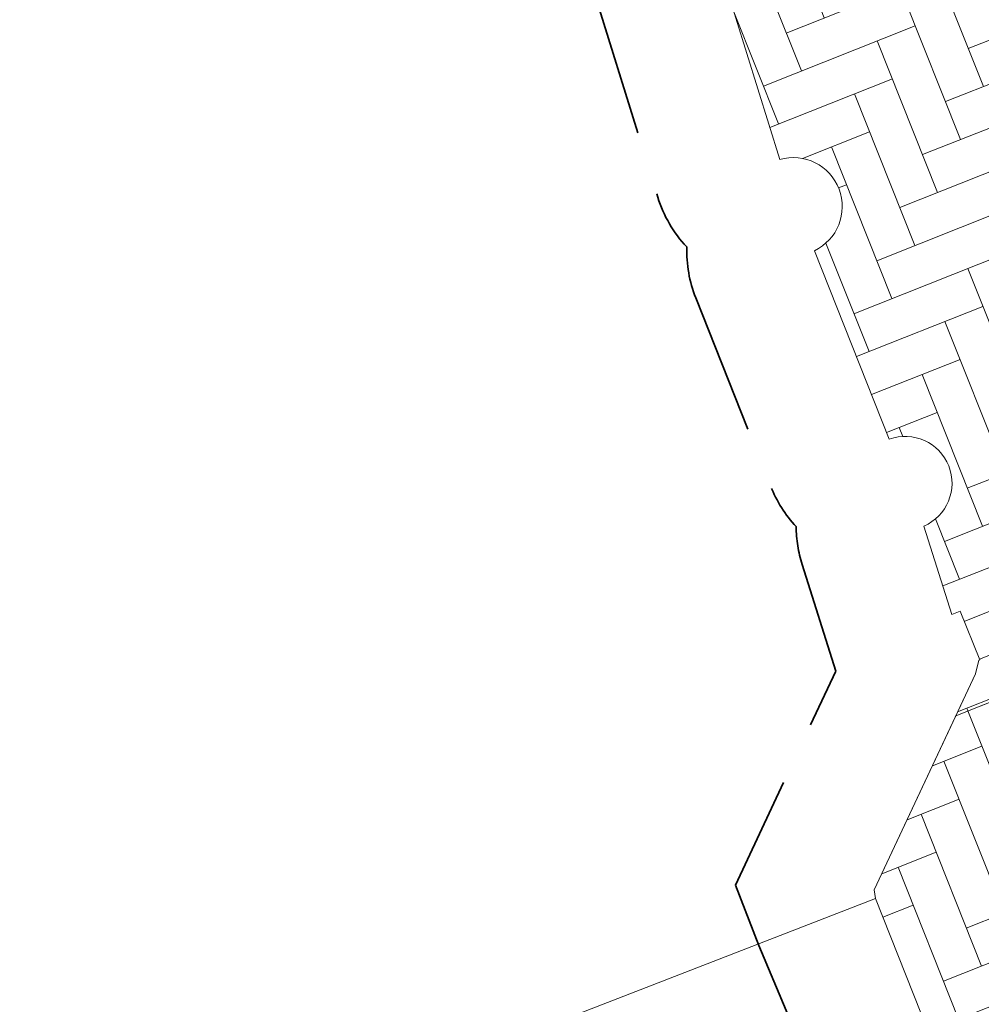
# Model space of a CAD drawing. Header units: metres. Extents: x 196674 to 197628, y 355499 to 356232.
# Tile 122 of 209: x 196824.94 to 196832.47, y 355890.72 to 355898.43. Entities that reach past the tile are written whole.
import ezdxf

# ---------------------------------------------------------------- set-up
doc = ezdxf.new("R2010")
doc.units = ezdxf.units.M
doc.linetypes.add('ZZ-SYSTEEMGRENS-SO', pattern=[5, 4, -1])
doc.layers.add('N-WE-VH-HULPLIJN-G', color=40, linetype='Continuous', lineweight=5, plot=False)
doc.layers.add('N-WE-VH-MATERIAALGRENS-G', color=7, linetype='Continuous', lineweight=13)
doc.layers.add('N-WE-VH-OPENVERHARDING_STRAATBAKSTEEN_ROOD_ELLEBOOG_LINGE-A', color=7, linetype='Continuous', lineweight=5, true_color=0xdaaea0)
doc.layers.add('X-XX-AL-GRENS_SYSTEEMGRENS-G', color=7, linetype='ZZ-SYSTEEMGRENS-SO', lineweight=35, true_color=0xd60036)
pattern_1 = [(21.67232329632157, (196753.6511661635, 356089.3677123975), (0.1792042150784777, 0.4155548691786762), [1.28, -0.64]), (291.6723232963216, (196753.2966401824, 356090.2598510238), (0.1792042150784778, 0.4155548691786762), [1.28, -0.64])]

msp = doc.modelspace()

# ---------------------------------------------------------------- hatches: boundary and pattern name
at = {"layer": 'N-WE-VH-OPENVERHARDING_STRAATBAKSTEEN_ROOD_ELLEBOOG_LINGE-A', "true_color": 0xb05e45}
h = msp.add_hatch(dxfattribs=at)
h.set_pattern_fill('AVH-ROO_BSS_LINGEFRMT_ELLEBOOG', color=25, scale=4, angle=21.67232329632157, pattern_type=2)
h.set_pattern_definition(pattern_1)
edge = h.paths.add_edge_path()
edge.add_line((196828.5992989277, 355912.8233204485), (196825.2772086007, 355911.5033146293))
edge.add_line((196825.2772086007, 355911.5033146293), (196827.4824796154, 355905.9098760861))
edge.add_line((196827.4824796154, 355905.9098760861), (196827.9950381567, 355904.6030686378))
edge.add_line((196827.9950381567, 355904.6030686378), (196828.0283584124, 355904.6243607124))
edge.add_line((196828.0283584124, 355904.6243607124), (196829.504992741, 355900.7426222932))
edge.add_arc((196829.6312208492, 355900.3711097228), 0.392371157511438, -64.95860795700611, 108.76612064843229, ccw=False)
edge.add_line((196829.7973009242, 355900.0156205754), (196830.3787303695, 355899.0006297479))
edge.add_line((196830.3787303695, 355899.0006297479), (196830.8941656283, 355897.3367850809))
edge.add_arc((196831.0005871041, 355896.9683926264), 0.3834560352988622, -64.49029278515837, 106.11298599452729, ccw=False)
edge.add_line((196831.1657278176, 355896.6223188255), (196831.7528021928, 355895.1443371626))
edge.add_arc((196831.8778264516, 355894.7997695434), 0.3665486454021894, -66.5784189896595, 109.94299425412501, ccw=False)
edge.add_line((196832.0235271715, 355894.4634226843), (196832.242, 355893.772))
edge.add_line((196832.242, 355893.772), (196832.308, 355893.798))
edge.add_line((196832.308, 355893.798), (196832.461, 355893.415))
edge.add_line((196832.461, 355893.415), (196832.455, 355893.412))
edge.add_line((196832.455, 355893.412), (196832.427, 355893.305))
edge.add_line((196832.427, 355893.305), (196832.2738434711, 355892.9776085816))
edge.add_line((196832.2738434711, 355892.9776085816), (196835.9113972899, 355894.422961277))
edge.add_line((196835.9113972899, 355894.422961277), (196828.5992989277, 355912.8233204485))
h = msp.add_hatch(dxfattribs=at)
h.set_pattern_fill('AVH-ROO_BSS_LINGEFRMT_ELLEBOOG', color=25, scale=4, angle=21.67232329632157, pattern_type=2)
h.set_pattern_definition(pattern_1)
h.paths.add_polyline_path([(196836.9077613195, 355891.915684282), (196835.9113972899, 355894.422961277), (196832.2738434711, 355892.9776085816), (196831.635, 355891.612), (196831.644, 355891.545), (196832.1790794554, 355890.1948262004), (196832.8702878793, 355890.4687549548), (196833.5703857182, 355888.6976210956), (196834.1283323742, 355888.9181711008), (196834.312137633, 355888.4531811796), (196835.9077853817, 355884.4165169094), (196835.9812438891, 355884.2310025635), (196834.4674962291, 355883.6316031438), (196834.992, 355882.307), (196835.9200545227, 355881.9962899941), (196836.0861853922, 355882.371793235), (196836.718775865, 355882.0673872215), (196836.5613589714, 355881.6890228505), (196837.274, 355881.312), (196837.248, 355881.202), (196837.7140431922, 355880.0443230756), (196841.0858936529, 355881.4017207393), (196840.0358375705, 355884.0441098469)])

# ---------------------------------------------------------------- linework, layer by layer
at = {"layer": 'N-WE-VH-HULPLIJN-G', "flags": 128}
msp.add_lwpolyline([(196828.449, 355890.304), (196831.644, 355891.545), (196831.635, 355891.612), (196832.427, 355893.305), (196832.455, 355893.412), (196832.461, 355893.415), (196832.308, 355893.798), (196832.242, 355893.772), (196832.0235271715, 355894.4634226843, 0.9700952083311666), (196831.7528021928, 355895.1443371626), (196831.1657278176, 355896.6223188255, 0.9211854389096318), (196830.8941656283, 355897.3367850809), (196830.3787303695, 355899.0006297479), (196829.7973009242, 355900.0156205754, 0.9466844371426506), (196829.504992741, 355900.7426222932), (196828.0283584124, 355904.6243607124), (196827.9950381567, 355904.6030686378), (196827.4824796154, 355905.9098760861), (196823.7548339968, 355915.3646580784)], format="xyb", dxfattribs=at)
msp.add_lwpolyline([(196828.5992989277, 355912.8233204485), (196825.2772086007, 355911.5033146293), (196827.4824796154, 355905.9098760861), (196827.9950381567, 355904.6030686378), (196828.0283584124, 355904.6243607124), (196829.504992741, 355900.7426222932, -0.9466844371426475), (196829.7973009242, 355900.0156205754), (196830.3787303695, 355899.0006297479), (196830.8941656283, 355897.3367850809, -0.9211854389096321), (196831.1657278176, 355896.6223188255), (196831.7528021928, 355895.1443371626, -0.9700952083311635), (196832.0235271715, 355894.4634226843), (196832.242, 355893.772), (196832.308, 355893.798), (196832.461, 355893.415), (196832.455, 355893.412), (196832.427, 355893.305), (196832.2738434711, 355892.9776085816), (196835.9113972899, 355894.422961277)], format="xyb", close=True, dxfattribs=at)
msp.add_lwpolyline([(196838.3276450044, 355895.3830378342), (196832.2738434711, 355892.9776085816)], dxfattribs=at)
msp.add_lwpolyline([(196836.9077613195, 355891.915684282), (196835.9113972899, 355894.422961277), (196832.2738434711, 355892.9776085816), (196831.635, 355891.612), (196831.644, 355891.545), (196832.1790794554, 355890.1948262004), (196832.8702878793, 355890.4687549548), (196833.5703857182, 355888.6976210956), (196834.1283323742, 355888.9181711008), (196834.312137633, 355888.4531811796), (196835.9077853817, 355884.4165169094), (196835.9812438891, 355884.2310025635), (196834.4674962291, 355883.6316031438), (196834.992, 355882.307), (196835.9200545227, 355881.9962899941), (196836.0861853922, 355882.371793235), (196836.718775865, 355882.0673872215), (196836.5613589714, 355881.6890228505), (196837.274, 355881.312), (196837.248, 355881.202), (196837.7140431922, 355880.0443230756), (196841.0858936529, 355881.4017207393), (196840.0358375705, 355884.0441098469)], close=True, dxfattribs=at)
at = {"layer": 'N-WE-VH-MATERIAALGRENS-G', "flags": 128}
msp.add_lwpolyline([(196831.644, 355891.545), (196832.1790794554, 355890.1948262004)], dxfattribs=at)
at = {"layer": 'X-XX-AL-GRENS_SYSTEEMGRENS-G', "ltscale": 0.5, "flags": 128}
msp.add_lwpolyline([(197173.0845801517, 355664.4267221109), (197172.678291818, 355658.1040395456), (197176.2062336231, 355657.9276386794), (197179.6585214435, 355660.8258546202), (197196.8460500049, 355641.1849859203), (197196.618113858, 355640.9851655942), (197203.3658004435, 355633.2880423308), (197204.598351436, 355636.2035375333), (197206.181120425, 355637.5931654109), (197210.3450714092, 355632.9793581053), (197211.1344663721, 355633.8542043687), (197215.577003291, 355630.1111014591), (197222.812057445, 355638.6980935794), (197225.7729980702, 355636.1981525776), (197252.4997837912, 355613.6295939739), (197256.3974516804, 355618.2471244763), (197230.4350738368, 355640.1698336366), (197234.5465854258, 355645.0395252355), (197230.9951246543, 355648.102425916), (197227.7363916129, 355651.014992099), (197227.7150354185, 355650.9915016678), (197227.3858924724, 355651.2966605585), (197230.5297411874, 355654.3837220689), (197222.7747070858, 355662.5864016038), (197213.3031688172, 355673.0409596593), (197208.7438719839, 355679.5515306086), (197204.6678372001, 355688.2834966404), (197202.9207222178, 355693.3147658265), (197202.5296188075, 355695.8358091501), (197209.2561496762, 355696.7388380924), (197208.765603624, 355699.4053961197), (197208.8375775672, 355699.4157603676), (197208.4960738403, 355702.0476424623), (197209.7550059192, 355702.1614664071), (197209.6289773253, 355703.3557373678), (197209.431316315, 355705.9322142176), (197209.3853665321, 355708.5054020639), (197209.4909423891, 355711.0763696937), (197209.825975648, 355714.406320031), (197209.1003553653, 355714.700446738), (197209.2732684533, 355715.2254737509), (197208.7827839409, 355715.4092287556), (197209.8333840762, 355718.2914021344), (197204.6571410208, 355720.1605124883), (197206.9259623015, 355726.3911903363), (197207.3755778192, 355727.6258113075), (197205.6951706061, 355728.2354618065), (197201.970541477, 355729.6509828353, -0.03199396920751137), (197199.2658455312, 355725.4928494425), (197194.4988616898, 355729.2364659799), (197191.8020115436, 355731.3330088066), (197190.6829954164, 355730.2418318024), (197188.9323846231, 355731.7580333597, 0.01582069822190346), (197191.308975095, 355733.798286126), (197190.5246250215, 355734.700084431), (197189.8547559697, 355735.4391273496), (197188.5065648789, 355737.3969406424), (197188.3768484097, 355737.5504837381), (197186.2264232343, 355740.6599554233), (197185.4143065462, 355740.8273772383), (197177.0047230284, 355735.000759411), (197161.0308464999, 355735.7499021), (197143.9921317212, 355736.546230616), (197117.3114725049, 355737.8750504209), (197104.5701917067, 355738.4152468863), (197089.3270001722, 355739.2400485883), (197089.4979420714, 355743.4763910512), (197087.6423294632, 355744.6045541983), (197087.2320594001, 355744.8539874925), (197086.4302028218, 355745.4612094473), (197085.6301577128, 355746.0670596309), (197084.2515270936, 355747.3631431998), (197083.0033431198, 355748.790046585), (197081.9521148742, 355750.2640411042), (197081.052108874, 355751.8364435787), (197080.680597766, 355752.6629727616), (197080.3089695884, 355753.4897623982), (197079.7287775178, 355755.2084983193), (197079.3027229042, 355757.0287405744), (197079.0552433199, 355758.8767777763), (197078.9881413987, 355760.748092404), (197079.0484954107, 355761.6954089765), (197079.4901165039, 355761.5482019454), (197081.8987959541, 355767.3947458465), (197083.4122910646, 355769.9863346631), (197084.9290730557, 355772.1438856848), (197085.2777218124, 355772.6391357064), (197085.9504292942, 355773.4546849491), (197087.2615113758, 355775.0451778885), (197089.4568843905, 355777.2328139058), (197092.7058230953, 355779.8115121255), (197090.7255592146, 355782.8612331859), (197090.5279328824, 355783.1655891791), (197094.0593130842, 355784.7965387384), (197089.240221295, 355793.944965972), (197079.8514273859, 355789.6587774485), (197073.1066642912, 355808.1301448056), (197062.6964714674, 355839.0387078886), (197050.201550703, 355834.8591941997), (197054.256388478, 355823.4068109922), (197060.9054150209, 355805.9824325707), (197064.0917084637, 355798.9340248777), (197065.6061934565, 355785.3714584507), (197066.4118943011, 355778.1591798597), (197064.2976158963, 355775.7696807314), (197061.8930028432, 355773.065075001), (197059.8798242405, 355770.937906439), (197059.567781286, 355770.7063368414), (197054.395078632, 355766.8676324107), (197050.1449273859, 355764.4954855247), (197046.646028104, 355763.2036366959), (197046.6485450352, 355763.1967402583), (197042.8018864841, 355761.7681380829), (197042.6247659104, 355761.7025895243), (197032.2172606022, 355760.2665015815), (197022.1724443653, 355758.1057256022), (197022.1490316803, 355758.1349914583), (197018.4791559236, 355757.3507739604), (197017.1834583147, 355757.8590001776), (197013.9320116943, 355762.4906063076), (197012.2359937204, 355764.9334332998), (197011.548662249, 355765.9454268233), (197009.5874376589, 355768.7952768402), (197008.1879451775, 355770.6627745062), (197008.1739746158, 355770.651876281), (197004.3621297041, 355775.7021426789), (197000.7500667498, 355780.6711859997), (196997.3281167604, 355785.4310589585), (196992.0624097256, 355792.5561596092), (196987.5636689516, 355799.6503659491), (196980.2918957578, 355812.3582609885), (196971.7451011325, 355828.1610038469), (196956.4456734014, 355821.2458726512), (196960.0166344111, 355812.4100996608), (196962.4976294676, 355807.0886023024, -0.6085831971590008), (196961.4131292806, 355806.2394416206), (196970.6320923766, 355792.5786144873), (196976.225457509, 355784.303374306), (196982.879968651, 355776.9163582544), (196982.5041383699, 355776.476222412), (196987.7472751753, 355765.3430715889), (196990.3620391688, 355759.9089379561), (196989.6128942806, 355758.3801676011), (196986.801356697, 355757.089894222), (196981.5916446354, 355758.3619052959), (196976.4931413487, 355759.6093032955), (196973.9250311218, 355760.2238822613), (196971.9270970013, 355760.7020113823), (196970.093883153, 355761.1263081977), (196965.2690985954, 355762.243003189), (196955.7026120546, 355764.457163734), (196954.8259486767, 355764.7114400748), (196955.7288446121, 355765.5914382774), (196946.4199106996, 355767.8862061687), (196945.5109518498, 355767.0898728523), (196943.3561815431, 355767.6616250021), (196942.0243707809, 355768.0150110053), (196940.699224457, 355768.3753913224), (196937.911680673, 355769.161377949), (196937.9158913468, 355769.1720679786), (196934.1448626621, 355770.5833311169), (196931.0328001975, 355771.949971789), (196928.1497259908, 355773.3159879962), (196926.2238803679, 355774.3657393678), (196926.7008714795, 355775.2077771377), (196923.9720996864, 355776.8118532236), (196922.1171638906, 355777.9575551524), (196917.5440237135, 355780.8012867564), (196917.0166342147, 355779.9474843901), (196915.4224701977, 355780.9309636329), (196913.0167641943, 355782.4772167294), (196912.757872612, 355782.6539056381), (196911.190523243, 355783.7714957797), (196908.5042566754, 355786.2619442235), (196907.2206986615, 355787.4460719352), (196905.8442773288, 355789.1071714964), (196903.2522146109, 355793.7425243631), (196899.3236920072, 355801.1348770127), (196896.7844047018, 355806.8801932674), (196892.3931631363, 355816.7971943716), (196889.396342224, 355823.7408055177), (196885.4294056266, 355833.1531130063), (196886.3148759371, 355833.6745129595), (196885.0357126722, 355834.4994199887), (196884.9096875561, 355834.6903417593), (196883.5318420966, 355838.2464489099), (196881.8574062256, 355842.456115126), (196879.7964254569, 355847.3435551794), (196879.5508475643, 355847.9274201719), (196877.9207976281, 355851.9810838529), (196875.2708346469, 355858.5729917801), (196872.6243587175, 355865.1536886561), (196870.4789281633, 355870.5362599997), (196868.3870366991, 355875.7889875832), (196865.3800609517, 355883.3409266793), (196863.5295936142, 355887.9873007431), (196863.4110328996, 355888.2849971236), (196862.7400305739, 355889.9711056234), (196863.0622626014, 355890.0962442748), (196861.3970005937, 355894.1395962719), (196861.4037374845, 355894.142038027), (196859.229652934, 355899.4431236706), (196859.0298403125, 355899.3580359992), (196858.8952095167, 355899.696553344), (196858.3959365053, 355900.9492390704), (196849.546747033, 355923.1807260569), (196850.1922005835, 355924.6939033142), (196860.258528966, 355928.6657372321), (196869.5490503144, 355931.0234685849), (196873.3453938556, 355931.8019435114), (196886.2438454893, 355935.4284136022), (196898.3098795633, 355938.5764862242), (196898.3110943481, 355938.5724965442), (196903.1917021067, 355939.7712405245), (196904.7097162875, 355939.0568809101), (196905.0282216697, 355938.2924679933), (196909.0130922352, 355939.952830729), (196908.2642147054, 355942.2627148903), (196902.9799573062, 355958.738663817), (196902.4497829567, 355960.2008490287), (196901.8115777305, 355961.6192158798), (196900.9680556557, 355963.3204536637), (196898.0063144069, 355968.7541705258), (196894.5625896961, 355975.3226559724), (196892.3896866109, 355979.4813913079), (196888.5416758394, 355987.5664713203), (196887.4815956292, 355987.0834539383), (196885.6442474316, 355986.3271839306), (196885.5076204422, 355986.6344104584), (196873.7642690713, 355982.4273955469), (196860.8311621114, 355977.7025315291), (196860.6501748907, 355978.1868262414), (196859.8859481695, 355980.2917607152), (196853.3128873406, 355977.7107309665), (196853.73029577, 355976.6477246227), (196849.4907683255, 355974.9886047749), (196849.0872389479, 355976.0301083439), (196843.9608105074, 355973.9918913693), (196837.8119168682, 355989.4043746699), (196834.5901124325, 355988.2958011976), (196829.2277835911, 355986.0429299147), (196828.1156368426, 355985.4996470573), (196826.3328622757, 355984.7522034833), (196824.2538081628, 355989.7933135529), (196823.3493071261, 355989.4238303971), (196821.5217528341, 355993.9636112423), (196822.4415567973, 355994.327010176), (196811.4142395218, 356022.6098143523), (196811.1941616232, 356022.5241126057), (196809.0787073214, 356027.7608173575), (196808.1570951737, 356027.399245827), (196802.10045471, 356042.8370581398), (196803.0324375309, 356043.2047289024), (196801.2251267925, 356047.7859519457), (196800.9629805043, 356047.6825342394), (196799.5580754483, 356051.2186581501), (196798.9326303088, 356050.9700967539), (196795.7620501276, 356058.7913388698), (196785.962956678, 356083.7526770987), (196782.5256602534, 356092.3853087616), (196783.4607012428, 356092.7526788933), (196781.019036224, 356098.8045971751), (196780.1137519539, 356098.4428009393), (196778.7301102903, 356101.9178165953), (196774.5320198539, 356112.348299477), (196772.2902714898, 356117.515377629), (196776.44078803, 356119.079716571), (196791.849465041, 356131.7811384), (196790.0748953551, 356134.2200693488), (196802.0204483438, 356142.8516660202), (196802.0676224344, 356142.8083428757), (196807.6543048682, 356146.8198669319), (196821.3261595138, 356152.9520820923), (196824.118863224, 356147.8038902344), (196826.9348279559, 356140.6494155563), (196826.9667213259, 356140.5675271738), (196829.5085456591, 356133.5350799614), (196829.5777539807, 356133.3434260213), (196832.2898444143, 356127.7055041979), (196833.7548698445, 356124.6604513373), (196834.9901440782, 356122.0931766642), (196835.0225480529, 356122.0325953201), (196835.1990731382, 356121.7003128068), (196837.0506620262, 356117.8328811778), (196837.4462851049, 356117.0125892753), (196839.1926216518, 356113.3926815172), (196841.4323661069, 356114.511984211), (196841.8392721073, 356113.6336860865), (196848.0955434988, 356116.517072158), (196847.6769788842, 356117.425259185), (196852.5147321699, 356119.6548795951), (196850.4481800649, 356123.3458274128), (196845.5717484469, 356132.2801574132), (196843.8176550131, 356136.7414412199), (196842.4688873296, 356140.1178663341), (196840.0819394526, 356146.0228419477), (196839.9684512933, 356146.3257976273), (196837.6473192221, 356152.5214195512), (196836.4018865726, 356158.1741344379), (196834.8989662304, 356157.8391461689), (196833.0580044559, 356165.8451506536), (196834.6039987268, 356166.1812686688), (196833.231549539, 356172.4004655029), (196818.5547710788, 356168.2850407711), (196819.0904617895, 356165.4031631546), (196818.6774567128, 356164.7734485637), (196805.8544307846, 356160.1790812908), (196763.847697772, 356130.3813046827), (196763.5509762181, 356130.4127969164), (196762.5818188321, 356130.5249803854), (196761.7183121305, 356129.7086118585, 0.04730650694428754), (196752.2297252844, 356136.4176360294), (196747.6793319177, 356140.070134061), (196742.0814451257, 356144.4630395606), (196738.7537234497, 356147.2546337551), (196734.7560397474, 356150.8499354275), (196729.666907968, 356145.2019173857), (196729.4110213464, 356144.9179294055), (196728.5373751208, 356145.25504501), (196726.9098917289, 356145.8830452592), (196726.6614752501, 356145.2392657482), (196726.5077088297, 356145.3668838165), (196724.5966113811, 356147.0002316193), (196723.2386024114, 356148.3499242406), (196720.9989937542, 356150.8008754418), (196719.8259691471, 356152.0571855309), (196717.8551161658, 356153.8806850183), (196716.3066054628, 356155.1783671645), (196713.4920412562, 356157.0380855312), (196712.711518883, 356157.526736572), (196710.5865978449, 356158.6597682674), (196709.0460740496, 356159.8798850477, -0.1436820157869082), (196707.9944026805, 356162.614189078), (196707.7956403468, 356165.0395700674), (196705.255843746, 356165.9921554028), (196703.9080476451, 356165.8817021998), (196704.296213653, 356161.5859622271), (196704.322643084, 356161.4572245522), (196699.9945406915, 356161.1598107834), (196700.4765585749, 356140.6409319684, -0.8375811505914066), (196697.1042396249, 356117.7401990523), (196690.2804314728, 356092.1839640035, 0.01148923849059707), (196682.1238954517, 356058.6533288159), (196678.2447453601, 356040.9444071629), (196676.8078900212, 356034.3849397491), (196676.7367004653, 356034.0373672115), (196673.76097036, 356020.1679628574), (196685.4972137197, 356017.0123139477), (196688.4141098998, 356023.4875724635), (196684.7023326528, 356025.1594317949), (196684.8709302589, 356032.3200466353), (196686.954459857, 356036.67925281), (196701.2270857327, 356066.3816892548), (196697.4228360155, 356068.2135735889), (196701.9253072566, 356087.990611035), (196702.113404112, 356090.4525884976), (196703.1938799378, 356090.1812386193), (196704.7481254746, 356094.7148607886), (196705.3277865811, 356095.9075069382), (196706.1690198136, 356096.9042763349), (196707.142583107, 356097.5850231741), (196708.3354430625, 356098.0646037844), (196709.2981925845, 356097.8962027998), (196710.1314496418, 356097.4912135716), (196711.0135994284, 356096.7398888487), (196711.613187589, 356094.6944549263), (196715.3306055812, 356098.6467015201), (196723.1713741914, 356104.959617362), (196732.8379125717, 356111.0407349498), (196733.3237033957, 356110.1763676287), (196733.395023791, 356110.047721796, 0.4142124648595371), (196734.754474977, 356109.6579975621), (196736.9542150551, 356108.9736747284, -0.02164444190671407), (196739.4192796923, 356107.5715157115, 0.0006306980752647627), (196739.4214182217, 356107.5701773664, -0.2262979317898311), (196739.4250952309, 356107.5644124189), (196739.8764398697, 356106.708415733), (196739.5816296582, 356106.4366577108), (196740.3007240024, 356104.7008456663), (196740.9509263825, 356104.9922062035), (196741.9809548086, 356103.0387080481), (196744.8395286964, 356104.2229286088, -0.3990416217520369), (196746.5871881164, 356103.5518771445), (196746.6513408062, 356103.3996378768), (196746.689370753, 356103.0266088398), (196746.4151777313, 356101.5848105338), (196747.429397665, 356101.3609511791), (196747.5333455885, 356101.2994572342), (196747.5384435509, 356101.2929342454), (196766.0705486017, 356056.7132555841), (196765.1623874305, 356056.3282861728), (196767.2394890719, 356051.1270879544), (196768.1793575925, 356051.5344794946), (196771.4711978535, 356043.8233024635), (196774.40164759, 356036.7635904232), (196774.0151730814, 356036.5839879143), (196774.7283105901, 356034.7171646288), (196775.4376722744, 356034.2825268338), (196775.853972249, 356033.3023071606), (196775.6600364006, 356032.5504327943), (196776.765634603, 356029.8908119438), (196776.718840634, 356029.8583752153), (196777.0974306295, 356028.7594125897), (196777.9658206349, 356027.7189745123), (196778.0591666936, 356026.3169710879), (196778.4461698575, 356025.4565066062), (196778.8262353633, 356024.4427094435), (196778.82622122, 356024.4427022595), (196778.8266270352, 356024.4416646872), (196779.3783198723, 356022.97006407), (196779.3990069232, 356022.9782259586), (196780.7255773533, 356019.5865020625), (196780.754093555, 356019.5982524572), (196782.2401021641, 356015.8367131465), (196783.4327975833, 356012.7766123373), (196782.5021506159, 356012.4159202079), (196784.7325956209, 356006.6609931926), (196786.038590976, 356007.1671596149), (196787.6956637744, 356002.99373992), (196787.5357676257, 356002.9336515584), (196788.527525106, 356000.4577747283), (196788.2725773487, 356000.3582829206), (196788.9724314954, 355999.1126709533), (196789.3908675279, 355998.5302971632), (196789.7536275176, 355998.0254125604), (196789.9147147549, 355996.5999778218), (196790.4410486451, 355995.4737364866), (196790.4469192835, 355995.47546678), (196790.6242366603, 355994.9662783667), (196790.9335315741, 355995.0883984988), (196793.8902314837, 355987.5860400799), (196793.7542048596, 355987.5476454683), (196795.505857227, 355983.2445885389), (196795.6242983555, 355983.312781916), (196796.991807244, 355979.8198586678), (196797.0047048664, 355979.7233568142), (196796.9933585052, 355979.6824914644), (196796.9669683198, 355979.6505170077), (196796.822975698, 355979.5766059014), (196795.3985459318, 355979.0322727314), (196797.1469514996, 355974.4569848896), (196797.1501836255, 355974.4582530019), (196795.4187218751, 355970.4877992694), (196796.2201695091, 355969.6560949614), (196797.0849824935, 355967.4537241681), (196798.9466017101, 355968.1847329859), (196800.5529653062, 355968.8170288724), (196800.6150046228, 355968.7023501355), (196800.8616512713, 355968.7744826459), (196801.6407865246, 355967.8232749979), (196801.6785991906, 355967.7771113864), (196801.6961792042, 355966.4146603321), (196801.7040832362, 355965.8020978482, 0.2098831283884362), (196802.0368526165, 355965.0700742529, 0.1229137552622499), (196802.0944480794, 355964.5891732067), (196802.9107575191, 355962.4451987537), (196803.0986146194, 355962.5296289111, 0.04929694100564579), (196803.2118388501, 355962.3687718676), (196804.3748923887, 355961.0206686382), (196804.4152792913, 355960.973855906), (196804.4401436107, 355960.2826278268), (196804.4459236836, 355960.1212617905), (196803.9148513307, 355960.1157297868), (196805.8237591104, 355955.3454282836), (196806.4277367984, 355955.633371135), (196806.6532355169, 355955.5186944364), (196807.0270248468, 355954.5686016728), (196806.896691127, 355954.2200849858), (196806.3685258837, 355953.9064868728), (196808.2467157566, 355949.1968786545), (196809.0713129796, 355949.5131897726), (196810.7611227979, 355945.21653999), (196812.8164223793, 355939.9905657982), (196815.7958787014, 355932.7153467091), (196817.2786866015, 355929.1286764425), (196819.2233460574, 355924.3463577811), (196820.974699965, 355919.8030463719), (196821.7022264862, 355917.7120897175), (196822.8275510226, 355914.9902061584), (196826.5518493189, 355905.5439142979), (196827.5083210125, 355903.1053161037), (196827.5308293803, 355903.1196992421), (196828.5703350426, 355900.3870734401, 0.1057314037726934), (196828.7975064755, 355900.0358952, 0.1359501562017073), (196828.9295866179, 355899.5185573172), (196829.4561675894, 355898.5993144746), (196829.938950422, 355897.0408730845, 0.1142322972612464), (196830.1661458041, 355896.6512290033, 0.1021066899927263), (196830.23636084, 355896.2531616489), (196830.8234352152, 355894.775179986, 0.09413674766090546), (196831.0235326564, 355894.4601106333, 0.07582889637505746), (196831.0699955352, 355894.1621297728), (196831.3336353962, 355893.3277624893), (196830.5490288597, 355891.650566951), (196830.730654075, 355891.1774844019), (196831.6305612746, 355889.0373983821), (196832.1718899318, 355888.9724389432), (196833.8661398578, 355884.6967749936), (196833.0916363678, 355884.3898747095), (196834.2334853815, 355881.5063921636), (196835.7340846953, 355881.0039957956), (196836.3963712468, 355880.6373454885), (196840.5779483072, 355870.1214583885), (196841.1998491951, 355870.3833319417), (196841.8607508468, 355868.7841549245), (196841.3542408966, 355868.5492854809), (196842.9471889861, 355864.5225379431), (196843.474497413, 355864.7627851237), (196844.0946204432, 355863.1667495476), (196843.4777571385, 355862.8872750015), (196845.6058022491, 355857.295932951), (196845.6591832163, 355857.3179956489), (196848.9573390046, 355849.3870718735), (196849.4691744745, 355849.5945842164), (196850.1900661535, 355847.7561027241), (196849.7024440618, 355847.5164343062), (196851.7354952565, 355842.3219023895), (196851.9803218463, 355841.6963600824), (196852.2130822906, 355841.1927849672), (196852.6975573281, 355840.1446276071), (196853.8314006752, 355837.546665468), (196857.1022606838, 355828.931799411), (196857.1021774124, 355828.9317655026), (196857.104474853, 355828.9259676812), (196857.5027287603, 355827.8770374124), (196857.5177064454, 355827.8831363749), (196859.2608649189, 355823.4841013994, 0.1197895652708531), (196859.5336863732, 355823.098470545, 0.1217854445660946), (196859.5998818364, 355822.6230344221), (196860.3813539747, 355820.6705579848), (196861.5845120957, 355817.6645162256), (196865.3571916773, 355808.1762108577), (196866.650424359, 355804.9223955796), (196866.9894190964, 355804.0482756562), (196869.9609907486, 355796.3858853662), (196870.2417437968, 355795.6982130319), (196874.2597470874, 355785.8213624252), (196876.4751023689, 355779.9106257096), (196876.5248359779, 355779.9270586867), (196877.4783340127, 355777.609714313), (196877.4870572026, 355777.6127263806, 0.01261409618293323), (196879.1276028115, 355773.4671132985), (196880.5794819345, 355769.9265380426), (196879.4564760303, 355768.8985009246), (196871.5899269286, 355765.9267262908), (196874.6150694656, 355763.7405958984), (196870.7815163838, 355762.3431721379), (196871.1765744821, 355761.2637959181), (196873.4589399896, 355754.9534811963), (196873.8205499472, 355753.8743063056), (196877.933770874, 355755.2526192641), (196879.3161058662, 355751.4604592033), (196887.4423074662, 355755.0355723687), (196887.6524770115, 355755.1609821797), (196887.7433886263, 355755.192988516), (196887.8657880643, 355755.2134610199), (196887.9953583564, 355755.215742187), (196888.0352466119, 355755.2100166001), (196888.0806541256, 355755.194805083), (196888.1556229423, 355755.1569219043), (196888.2342456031, 355755.1058393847), (196888.2799178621, 355755.067193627), (196888.3187308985, 355755.0246841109), (196888.3560790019, 355754.9712798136), (196888.4037650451, 355754.8834089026), (196890.242957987, 355750.9480844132), (196890.4947138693, 355750.6026519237), (196890.4494791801, 355750.5430745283), (196891.628236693, 355748.1977836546), (196891.6577586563, 355747.9263099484), (196893.7087405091, 355743.5292781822), (196894.4921495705, 355741.852565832), (196896.872192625, 355740.7600377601), (196896.2575067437, 355739.8318439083), (196898.2715684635, 355738.9073148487), (196899.8509010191, 355738.4527733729), (196902.2825244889, 355737.7529374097), (196907.1457714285, 355736.3532654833), (196917.8474241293, 355733.273265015), (196918.1089377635, 355734.2346253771), (196926.0062285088, 355731.9296392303), (196927.0971120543, 355732.0253109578), (196927.2914126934, 355732.7211091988), (196949.25195892, 355726.9179402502), (196950.9690876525, 355725.7952060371), (196950.858498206, 355725.3568524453), (196952.0887336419, 355725.1461394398), (196952.8819526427, 355724.9555262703), (196952.8603227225, 355724.8954303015), (196952.056959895, 355721.6922553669), (196951.4518210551, 355719.279440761), (196959.2800080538, 355717.3161154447), (196960.8516613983, 355723.8815794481), (196967.4256969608, 355722.1306030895), (196973.9033481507, 355720.4361775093), (196977.8684934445, 355719.3989738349), (196980.4243569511, 355718.8238264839), (196993.7588386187, 355715.5105551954), (196994.7639516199, 355716.0034841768), (196994.9897167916, 355716.0545171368), (196996.5017647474, 355715.9488593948), (196997.3169796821, 355715.6092477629), (196997.9952041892, 355715.036856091), (196998.4610569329, 355714.3165586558), (196998.8408934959, 355713.1578975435), (196998.8373696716, 355713.1068020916), (196998.8026880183, 355712.6039181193), (196998.5054317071, 355711.57326714), (196998.967312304, 355710.0772094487), (197001.8739445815, 355710.9575141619), (197005.9055135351, 355697.924832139), (197007.9029397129, 355691.7178882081), (197012.9334617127, 355675.5491580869), (197017.8784535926, 355659.8034283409), (197019.9986344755, 355652.9868181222), (197022.5523518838, 355644.9202439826), (197025.6999454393, 355634.5227791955), (197025.7567598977, 355634.1895291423), (197025.7192859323, 355633.9168304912), (197025.6181435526, 355633.7020966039), (197025.4453286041, 355633.4758310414), (197025.195021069, 355633.3010221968), (197024.8842618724, 355633.1887622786), (197022.7809993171, 355632.7952119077), (197021.2249886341, 355633.6494658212), (197017.690051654, 355632.6264885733), (197017.7273360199, 355632.4752797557), (197014.1229230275, 355631.4103093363), (197014.0722671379, 355631.5493647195), (197010.0124796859, 355630.3545619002), (197006.5432104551, 355629.6017441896), (197006.5540181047, 355629.5513084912), (197001.1443281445, 355628.4894595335), (196999.2574320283, 355628.1228370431), (197001.9823300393, 355614.4304461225), (197003.2307288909, 355614.6849740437), (197003.6205128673, 355613.1185353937), (197004.006443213, 355611.2187676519), (197003.9614653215, 355611.2096196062), (197004.2119997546, 355610.206901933), (197004.3094756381, 355609.7270704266), (197004.3307955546, 355609.7314437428), (197004.8907984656, 355607.4901357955), (197029.380694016, 355613.7773555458), (197029.3841525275, 355613.7521287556), (197029.4775205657, 355613.7547588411), (197031.0334295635, 355607.6447371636), (197027.1484354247, 355606.7099934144), (197028.7114272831, 355600.2542212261), (197028.8948398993, 355600.3195751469), (197029.4531395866, 355598.0973388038), (197030.7251398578, 355593.0343377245), (197031.3437632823, 355590.5737261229), (197031.1685464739, 355590.5261238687), (197032.7880676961, 355584.152430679), (197036.6741025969, 355585.3719723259), (197038.212636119, 355579.409403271), (197038.2010121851, 355579.4060264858), (197038.2728747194, 355579.1493745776), (197038.1803194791, 355579.1132554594), (197039.3673898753, 355574.1879968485), (197040.0304268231, 355571.0320611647), (197040.88012635, 355567.656390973), (197041.2093863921, 355566.3427106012), (197041.6648791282, 355566.4332058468), (197042.8515333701, 355561.7517462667), (197043.1005016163, 355560.7271915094), (197044.6430261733, 355554.3201080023), (197045.6960009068, 355554.5759243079), (197046.0663295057, 355552.9632527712), (197063.3112487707, 355556.2858520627), (197062.5528863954, 355564.4253253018), (197069.6953954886, 355564.7548009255), (197074.0489944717, 355565.8013962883), (197074.0651927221, 355569.3434042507), (197066.8277845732, 355574.7719568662), (197065.569183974, 355592.4263893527), (197065.9890710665, 355592.2571108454), (197066.9647035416, 355591.9362835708), (197067.948629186, 355591.6804678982), (197069.8143987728, 355591.2835510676), (197070.9138968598, 355590.9670390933), (197072.0547459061, 355590.5568482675), (197073.3952542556, 355590.1721260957, -0.1152568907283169), (197081.1782353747, 355583.3636143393), (197088.1711537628, 355574.4210026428), (197092.5545327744, 355568.8154951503), (197099.4778845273, 355574.1657522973), (197101.0604109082, 355575.3887037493), (197095.3593342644, 355582.7660237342), (197094.9766501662, 355582.4665704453), (197094.8981522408, 355582.7529220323), (197094.2118387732, 355584.4945289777), (197092.7090311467, 355587.275688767), (197091.4245338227, 355588.9961585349), (197089.3067641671, 355591.1364624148), (197086.8976383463, 355592.962353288), (197085.5348704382, 355593.9300294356), (197077.2085234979, 355604.9027706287, -0.1058183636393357), (197071.6588760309, 355616.7440490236), (197070.2271579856, 355628.1527461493), (197068.8732504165, 355641.9015009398), (197068.754855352, 355648.6106856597), (197069.0445282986, 355655.8010382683), (197070.1813272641, 355663.7801162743), (197072.5559036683, 355674.3024406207), (197085.7316641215, 355673.7582615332), (197087.7834693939, 355674.5971967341), (197090.8065214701, 355674.4470028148), (197098.1397626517, 355681.0156148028), (197098.4240622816, 355685.9810240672), (197101.9406964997, 355685.7710316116), (197102.3433846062, 355697.078343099), (197156.4463787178, 355694.9579822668), (197156.2249856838, 355688.6267763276), (197150.0560632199, 355688.8424945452), (197149.8181020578, 355683.7954412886), (197156.0430107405, 355683.50194597), (197155.9434362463, 355681.3833071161), (197156.9940530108, 355681.3047563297), (197158.577914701, 355681.1016482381), (197160.1073547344, 355680.7434348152), (197161.7057278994, 355680.1852727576), (197163.2304949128, 355679.453872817), (197164.6201168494, 355678.5906370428), (197165.2392169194, 355678.1079641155), (197164.835822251, 355677.6446703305), (197163.4881835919, 355676.095416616), (197166.6344331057, 355672.654307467), (197167.6288975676, 355673.3756308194), (197167.9025847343, 355672.918075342), (197168.564826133, 355671.7474093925), (197169.0719519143, 355670.160087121), (197169.4840139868, 355668.6115914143), (197169.5948482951, 355667.1735395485), (197169.7172811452, 355664.6284666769), (197173.0845635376, 355664.4267231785)], format="xyb", dxfattribs=at)

doc.saveas('drawing.dxf')
